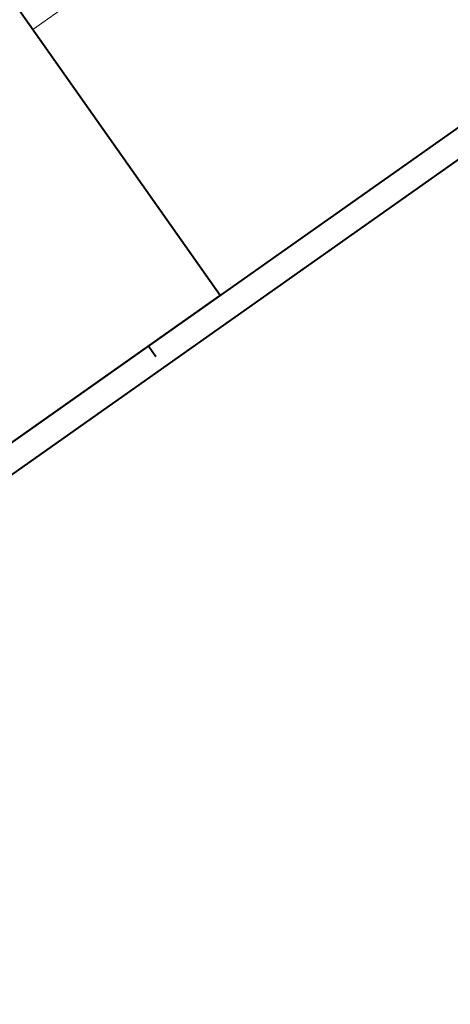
# Model space of a CAD drawing. Header units: metres. Extents: x 148786 to 149386, y 485542 to 486087.
# Tile 6 of 12: x 149101 to 149183, y 485542 to 485729. Entities that reach past the tile are written whole.
import ezdxf

# ---------------------------------------------------------------- set-up
doc = ezdxf.new("R2010")
doc.units = ezdxf.units.M
doc.header["$MEASUREMENT"] = 0
for name, color, linetype, lineweight in [('TOP-L-topo objecten vlak', 7, 'Continuous', 0), ('WVB-alg-onderhoek', 7, 'Continuous', 30), ('WVB-raster-20%', 254, 'Continuous', 30)]:
    doc.layers.add(name, color=color, linetype=linetype, lineweight=lineweight)

msp = doc.modelspace()

# ---------------------------------------------------------------- linework, layer by layer
at = {"layer": 'TOP-L-topo objecten vlak', "color": 7, "linetype": 'Continuous', "lineweight": 0, "flags": 128}
msp.add_lwpolyline([(149242.24, 485825.327), (149234.383, 485819.78), (149178.629, 485780.082), (149103.873, 485727.268)], dxfattribs=at)
at = {"layer": 'WVB-alg-onderhoek', "lineweight": 40}
for p, q in [((148956.908, 485541.878), (149385.961, 485844.433)), ((149127.088, 485664.943), (149125.648, 485666.986))]:
    msp.add_line(p, q, dxfattribs=at)
at = {"layer": 'WVB-alg-onderhoek', "lineweight": 40, "flags": 128}
for points in [[(148962.199, 485551.727), (149378.993, 485845.637), (149213.597, 486080.186), (148796.803, 485786.276)], [(149139.287, 485676.604), (149080.676, 485759.72), (148903.588, 485634.843), (148962.199, 485551.727)]]:
    msp.add_lwpolyline(points, close=True, dxfattribs=at)
at = {"layer": 'WVB-raster-20%', "extrusion": (0, 0, -1)}
msp.add_solid([(-148865.405, 485714.542), (-148867.134, 485712.09), (-149169.264, 485928.814), (-149170.993, 485926.362)], dxfattribs=at)

doc.saveas('drawing.dxf')
